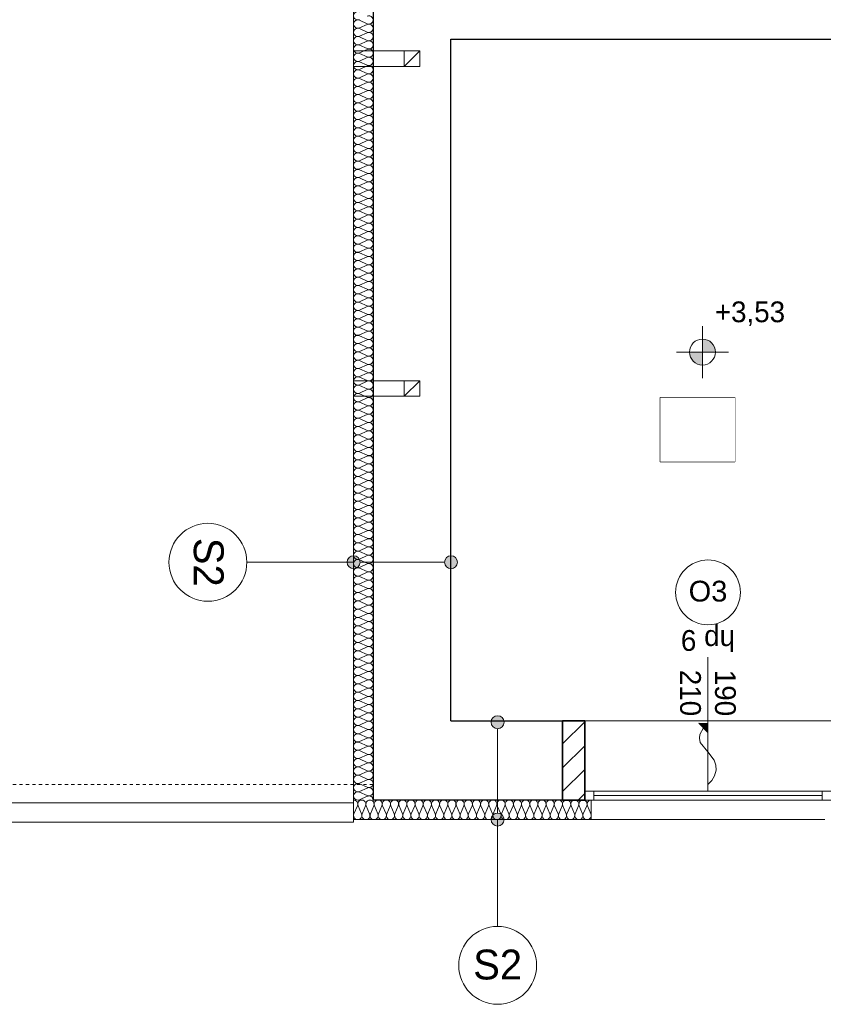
# Model space of a CAD drawing. Extents: x -515158 to -464725, y 20769 to 114053.
# Tile 49 of 69: x -491671 to -485480, y 64072 to 71654. Entities that reach past the tile are written whole.
import ezdxf

# ---------------------------------------------------------------- set-up
doc = ezdxf.new("R2010")
doc.units = 0
doc.header["$MEASUREMENT"] = 0
doc.set_wipeout_variables(frame=1)
doc.linetypes.add('Hidden Line', pattern=[50, 25, -25])
for name, color, linetype, lineweight in [('#podkład', 252, 'Continuous', 9), ('A-Okna_Nr_Pióra__9', 252, 'Continuous', 9), ('Arch ocieplenie_Nr_Pióra__44', 252, 'Continuous', 9), ('Arch opisy okien_Nr_Pióra__9', 252, 'Continuous', 9), ('Arch opisy_Nr_Pióra__1', 252, 'Continuous', 25), ('Arch opisy_Nr_Pióra__21', 252, 'Continuous', 9), ('Arch opisy_Nr_Pióra__9', 252, 'Continuous', 9), ('Arch wykończenie_Nr_Pióra__3', 252, 'Continuous', 18), ('Arch zmurowania_Nr_Pióra__21', 252, 'Continuous', 9), ('Arch zmurowania_Nr_Pióra__27', 252, 'Continuous', 35), ('INWENT OPISY_Nr_Pióra__21', 252, 'Continuous', 9), ('INWENT RURY SPUSTOWE_Nr_Pióra__21', 252, 'Continuous', 9), ('INWENT RZĘDNE_Nr_Pióra__21', 252, 'Continuous', 9), ('INWENT. OKNA_Nr_Pióra__21', 252, 'Continuous', 9), ('INWENT. OKNA_Nr_Pióra__5', 252, 'Continuous', 13), ('INWENT.ŚCIANY_Nr_Pióra__1', 252, 'Continuous', 25), ('INWENT.ŚCIANY_Nr_Pióra__21', 252, 'Continuous', 9), ('Istniejące kominy_Nr_Pióra__21', 252, 'Continuous', 9)]:
    doc.layers.add(name, color=color, linetype=linetype, lineweight=lineweight)
for name, color, linetype in [('A-Okna', 252, 'Continuous'), ('Arch ocieplenie', 252, 'Continuous'), ('Arch opisy', 252, 'Continuous'), ('Arch zmurowania', 252, 'Continuous'), ('INWENT RZĘDNE', 252, 'Continuous')]:
    doc.layers.add(name, color=color, linetype=linetype)
doc.styles.add('GENERATED_STYLE_10', font='arial.ttf')
doc.styles.add('GENERATED_STYLE_3', font='txt')
doc.styles.add('GENERATED_STYLE_4', font='txt')
doc.styles.add('GENERATED_STYLE_7', font='txt')

# ---------------------------------------------------------------- blocks, each defined once
blk = doc.blocks.new('Linia_154', base_point=(-488348.3, 69689.3))
at = {"layer": 'Arch opisy_Nr_Pióra__21', "linetype": 'Continuous'}
for points in [[(-489048.3, 69689.3), (-489052.1, 69708.5), (-489063, 69724.7), (-489079.2, 69735.5), (-489098.3, 69739.3), (-489117.5, 69735.5), (-489133.7, 69724.7), (-489144.5, 69708.5), (-489148.3, 69689.3), (-489144.5, 69670.2), (-489133.7, 69654), (-489117.5, 69643.2), (-489098.3, 69639.3), (-489079.2, 69643.2), (-489063, 69654), (-489052.1, 69670.2)], [(-488298.3, 69689.3), (-488302.1, 69708.5), (-488313, 69724.7), (-488329.2, 69735.5), (-488348.3, 69739.3), (-488367.5, 69735.5), (-488383.7, 69724.7), (-488394.5, 69708.5), (-488398.3, 69689.3), (-488394.5, 69670.2), (-488383.7, 69654), (-488367.5, 69643.2), (-488348.3, 69639.3), (-488329.2, 69643.2), (-488313, 69654), (-488302.1, 69670.2)]]:
    blk.add_hatch(color=256, dxfattribs=at).paths.add_polyline_path(points, flags=0)
blk.add_line((-488398.3, 69689.3), (-489048.3, 69689.3), dxfattribs=at)
for centre in [(-489098.3, 69689.3), (-488348.3, 69689.3)]:
    blk.add_circle(centre, 50, dxfattribs=at)
blk = doc.blocks.new('Linia_153', base_point=(-489098.3, 69689.3))
at = {"layer": 'Arch opisy_Nr_Pióra__21', "linetype": 'Continuous'}
blk.add_line((-489098.3, 69689.3), (-489920.9, 69689.3), dxfattribs=at)
blk.add_circle((-490220.9, 69689.3), 300, dxfattribs=at)
blk = doc.blocks.new('Linia_142', base_point=(-487988.9, 67707.6))
at = {"layer": 'Arch opisy_Nr_Pióra__21', "linetype": 'Continuous'}
blk.add_line((-487988.9, 67707.6), (-487988.9, 66885), dxfattribs=at)
blk.add_circle((-487988.9, 66585), 300, dxfattribs=at)
blk = doc.blocks.new('Linia_141', base_point=(-487988.9, 68457.6))
at = {"layer": 'Arch opisy_Nr_Pióra__21', "linetype": 'Continuous'}
for points in [[(-487938.9, 68457.6), (-487942.7, 68476.8), (-487953.5, 68493), (-487969.7, 68503.8), (-487988.9, 68507.6), (-488008, 68503.8), (-488024.2, 68493), (-488035.1, 68476.8), (-488038.9, 68457.6), (-488035.1, 68438.5), (-488024.2, 68422.3), (-488008, 68411.4), (-487988.9, 68407.6), (-487969.7, 68411.4), (-487953.5, 68422.3), (-487942.7, 68438.5)], [(-487938.9, 67707.6), (-487942.7, 67726.8), (-487953.5, 67743), (-487969.7, 67753.8), (-487988.9, 67757.6), (-488008, 67753.8), (-488024.2, 67743), (-488035.1, 67726.8), (-488038.9, 67707.6), (-488035.1, 67688.5), (-488024.2, 67672.3), (-488008, 67661.4), (-487988.9, 67657.6), (-487969.7, 67661.4), (-487953.5, 67672.3), (-487942.7, 67688.5)]]:
    blk.add_hatch(color=256, dxfattribs=at).paths.add_polyline_path(points, flags=0)
blk.add_line((-487988.9, 68407.6), (-487988.9, 67757.6), dxfattribs=at)
for centre in [(-487988.9, 68457.6), (-487988.9, 67707.6)]:
    blk.add_circle(centre, 50, dxfattribs=at)
blk = doc.blocks.new('Koty wysokościowe_47', base_point=(-486411, 71308))
at = {"layer": 'INWENT RZĘDNE_Nr_Pióra__21', "linetype": 'Continuous'}
for points in [[(-486411, 71308), (-486311, 71308), (-486318.6, 71346.3), (-486340.3, 71378.7), (-486372.8, 71400.4), (-486411, 71408)], [(-486411, 71308), (-486511, 71308), (-486503.4, 71269.7), (-486481.7, 71237.3), (-486449.3, 71215.6), (-486411, 71208)]]:
    blk.add_hatch(color=256, dxfattribs=at).paths.add_polyline_path(points, flags=0)
for p, q in [((-486411, 71108), (-486411, 71508)), ((-486611, 71308), (-486211, 71308))]:
    blk.add_line(p, q, dxfattribs=at)
blk.add_circle((-486411, 71308), 100, dxfattribs=at)
at = {"layer": 'INWENT RZĘDNE_Nr_Pióra__21', "insert": (-486315.7, 71508), "char_height": 160, "attachment_point": 7, "style": 'GENERATED_STYLE_3'}
blk.add_mtext('{+3,53}', dxfattribs=at)
blk = doc.blocks.new('Krzywa_12', base_point=(-486368.3, 67977.9))
at = {"layer": 'A-Okna_Nr_Pióra__9', "linetype": 'Continuous'}
blk.add_hatch(color=256, dxfattribs=at).paths.add_polyline_path([(-486368.3, 68448.5), (-486368.7, 68377.8), (-486439, 68448.9)], flags=0)
for p, q in [((-486368.3, 68448.5), (-486439, 68448.9)), ((-486368.7, 68377.8), (-486439, 68448.9)), ((-486368.3, 68448.5), (-486368.7, 68377.8))]:
    blk.add_line(p, q, dxfattribs=at)
at = {"layer": 'A-Okna_Nr_Pióra__9', "linetype": 'Continuous', "flags": 128}
blk.add_lwpolyline([(-486368.3, 67977.9), (-486339.2, 68009.1), (-486317.9, 68044.1), (-486305.7, 68088.8), (-486308.2, 68127.5), (-486321.2, 68164), (-486368.3, 68228.5), (-486427.9, 68301.8), (-486435, 68333.8), (-486431, 68363.7), (-486403.9, 68413.3)], dxfattribs=at)
blk = doc.blocks.new('Ściana_28', base_point=(-487318.3, 67857.6))
at = {"layer": 'Arch zmurowania_Nr_Pióra__21', "linetype": 'Continuous'}
h = blk.add_hatch(dxfattribs=at)
h.set_pattern_fill('Common_Brick', color=256, style=0, pattern_type=2)
h.set_pattern_definition([(45, (0, 0), (-91.923878, 91.923878), [])])
h.paths.add_polyline_path([(-487318.3, 68467.6), (-487488.3, 68467.6), (-487488.3, 67857.6), (-487318.3, 67857.6)], flags=0)
at = {"layer": 'Arch zmurowania_Nr_Pióra__27', "linetype": 'Continuous'}
for p, q in [((-487318.3, 68467.6), (-487488.3, 68467.6)), ((-487488.3, 68467.6), (-487488.3, 67857.6)), ((-487318.3, 67857.6), (-487318.3, 68467.6)), ((-487488.3, 67857.6), (-487318.3, 67857.6))]:
    blk.add_line(p, q, dxfattribs=at)
blk = doc.blocks.new('Izolacja cieplna 14_211', base_point=(-488948.3, 67857.6))
at = {"layer": 'Arch ocieplenie_Nr_Pióra__44', "linetype": 'Continuous'}
for p, q in [((-488993, 73836.4), (-489053.6, 73863)), ((-489053.6, 73804.4), (-488993, 73831)), ((-488993, 73772.5), (-489053.6, 73799.1)), ((-489053.6, 73740.5), (-488993, 73767.1)), ((-488993, 73708.6), (-489053.6, 73735.2)), ((-489053.6, 73676.6), (-488993, 73703.2)), ((-488993, 73644.7), (-489053.6, 73671.2)), ((-489053.6, 73612.7), (-488993, 73639.3)), ((-488993, 73580.7), (-489053.6, 73607.3)), ((-489053.6, 73548.8), (-488993, 73575.4)), ((-488993, 73516.8), (-489053.6, 73543.4)), ((-489053.6, 73484.9), (-488993, 73511.5)), ((-488993, 73452.9), (-489053.6, 73479.5)), ((-489053.6, 73421), (-488993, 73447.5)), ((-488993, 73389), (-489053.6, 73415.6)), ((-489053.6, 73357), (-488993, 73383.6)), ((-488993, 73325.1), (-489053.6, 73351.7)), ((-489053.6, 73293.1), (-488993, 73319.7)), ((-488993, 73261.2), (-489053.6, 73287.7)), ((-489053.6, 73229.2), (-488993, 73255.8)), ((-488993, 73197.2), (-489053.6, 73223.8)), ((-489053.6, 73165.3), (-488993, 73191.9)), ((-488993, 73133.3), (-489053.6, 73159.9)), ((-489053.6, 73101.4), (-488993, 73128)), ((-488993, 73069.4), (-489053.6, 73096)), ((-489053.6, 73037.5), (-488993, 73064)), ((-488993, 73005.5), (-489053.6, 73032.1)), ((-489053.6, 72973.5), (-488993, 73000.1)), ((-488993, 72941.6), (-489053.6, 72968.2)), ((-489053.6, 72909.6), (-488993, 72936.2)), ((-488993, 72877.7), (-489053.6, 72904.3)), ((-489053.6, 72845.7), (-488993, 72872.3)), ((-488993, 72813.8), (-489053.6, 72840.3)), ((-489053.6, 72781.8), (-488993, 72808.4)), ((-488993, 72749.8), (-489053.6, 72776.4)), ((-489053.6, 72717.9), (-488993, 72744.5)), ((-488993, 72685.9), (-489053.6, 72712.5)), ((-489053.6, 72654), (-488993, 72680.6)), ((-488993, 72622), (-489053.6, 72648.6)), ((-489053.6, 72590.1), (-488993, 72616.6)), ((-488993, 72558.1), (-489053.6, 72584.7)), ((-489053.6, 72526.1), (-488993, 72552.7)), ((-488993, 72494.2), (-489053.6, 72520.8)), ((-489053.6, 72462.2), (-488993, 72488.8)), ((-488993, 72430.3), (-489053.6, 72456.8)), ((-489053.6, 72398.3), (-488993, 72424.9)), ((-488993, 72366.3), (-489053.6, 72392.9)), ((-489053.6, 72334.4), (-488993, 72361)), ((-488993, 72302.4), (-489053.6, 72329)), ((-489053.6, 72270.5), (-488993, 72297.1)), ((-488993, 72238.5), (-489053.6, 72265.1)), ((-489053.6, 72206.6), (-488993, 72233.1)), ((-488993, 72174.6), (-489053.6, 72201.2)), ((-489053.6, 72142.6), (-488993, 72169.2)), ((-488993, 72110.7), (-489053.6, 72137.3)), ((-489053.6, 72078.7), (-488993, 72105.3)), ((-488993, 72046.8), (-489053.6, 72073.4)), ((-489053.6, 72014.8), (-488993, 72041.4)), ((-488993, 71982.9), (-489053.6, 72009.4)), ((-489053.6, 71950.9), (-488993, 71977.5)), ((-488993, 71918.9), (-489053.6, 71945.5)), ((-489053.6, 71887), (-488993, 71913.6)), ((-488993, 71855), (-489053.6, 71881.6)), ((-489053.6, 71823.1), (-488993, 71849.7)), ((-488993, 71791.1), (-489053.6, 71817.7)), ((-489053.6, 71759.2), (-488993, 71785.7)), ((-488993, 71727.2), (-489053.6, 71753.8)), ((-489053.6, 71695.2), (-488993, 71721.8)), ((-488993, 71663.3), (-489053.6, 71689.9)), ((-489053.6, 71631.3), (-488993, 71657.9)), ((-488993, 71599.4), (-489053.6, 71626)), ((-489053.6, 71567.4), (-488993, 71594)), ((-488993, 71535.4), (-489053.6, 71562)), ((-489053.6, 71503.5), (-488993, 71530.1)), ((-488993, 71471.5), (-489053.6, 71498.1)), ((-489053.6, 71439.6), (-488993, 71466.2)), ((-488993, 71407.6), (-489053.6, 71434.2)), ((-489053.6, 71375.7), (-488993, 71402.2)), ((-488993, 71343.7), (-489053.6, 71370.3)), ((-489053.6, 71311.7), (-488993, 71338.3)), ((-488993, 71279.8), (-489053.6, 71306.4)), ((-489053.6, 71247.8), (-488993, 71274.4)), ((-488993, 71215.9), (-489053.6, 71242.5)), ((-489053.6, 71183.9), (-488993, 71210.5)), ((-488993, 71152), (-489053.6, 71178.5)), ((-489053.6, 71120), (-488993, 71146.6)), ((-488993, 71088), (-489053.6, 71114.6)), ((-489053.6, 71056.1), (-488993, 71082.7)), ((-488993, 71024.1), (-489053.6, 71050.7)), ((-489053.6, 70992.2), (-488993, 71018.8)), ((-488993, 70960.2), (-489053.6, 70986.8)), ((-489053.6, 70928.3), (-488993, 70954.8)), ((-488993, 70896.3), (-489053.6, 70922.9)), ((-489053.6, 70864.3), (-488993, 70890.9)), ((-488993, 70832.4), (-489053.6, 70859)), ((-489053.6, 70800.4), (-488993, 70827)), ((-488993, 70768.5), (-489053.6, 70795.1)), ((-489053.6, 70736.5), (-488993, 70763.1)), ((-488993, 70704.5), (-489053.6, 70731.1)), ((-489053.6, 70672.6), (-488993, 70699.2)), ((-488993, 70640.6), (-489053.6, 70667.2)), ((-489053.6, 70608.7), (-488993, 70635.3)), ((-488993, 70576.7), (-489053.6, 70603.3)), ((-489053.6, 70544.8), (-488993, 70571.3)), ((-488993, 70512.8), (-489053.6, 70539.4)), ((-489053.6, 70480.8), (-488993, 70507.4)), ((-488993, 70448.9), (-489053.6, 70475.5)), ((-489053.6, 70416.9), (-488993, 70443.5)), ((-488993, 70385), (-489053.6, 70411.6)), ((-489053.6, 70353), (-488993, 70379.6)), ((-488993, 70321.1), (-489053.6, 70347.6)), ((-489053.6, 70289.1), (-488993, 70315.7)), ((-488993, 70257.1), (-489053.6, 70283.7)), ((-489053.6, 70225.2), (-488993, 70251.8)), ((-488993, 70193.2), (-489053.6, 70219.8)), ((-489053.6, 70161.3), (-488993, 70187.9)), ((-488993, 70129.3), (-489053.6, 70155.9)), ((-489053.6, 70097.4), (-488993, 70123.9)), ((-488993, 70065.4), (-489053.6, 70092)), ((-489053.6, 70033.4), (-488993, 70060)), ((-488993, 70001.5), (-489053.6, 70028.1)), ((-489053.6, 69969.5), (-488993, 69996.1)), ((-488993, 69937.6), (-489053.6, 69964.2)), ((-489053.6, 69905.6), (-488993, 69932.2)), ((-488993, 69873.6), (-489053.6, 69900.2)), ((-489053.6, 69841.7), (-488993, 69868.3)), ((-488993, 69809.7), (-489053.6, 69836.3)), ((-489053.6, 69777.8), (-488993, 69804.4)), ((-488993, 69745.8), (-489053.6, 69772.4)), ((-489053.6, 69713.9), (-488993, 69740.4)), ((-488993, 69681.9), (-489053.6, 69708.5)), ((-489053.6, 69649.9), (-488993, 69676.5)), ((-488993, 69618), (-489053.6, 69644.6)), ((-489053.6, 69586), (-488993, 69612.6)), ((-488993, 69554.1), (-489053.6, 69580.7)), ((-489053.6, 69522.1), (-488993, 69548.7)), ((-488993, 69490.2), (-489053.6, 69516.7)), ((-489053.6, 69458.2), (-488993, 69484.8)), ((-488993, 69426.2), (-489053.6, 69452.8)), ((-489053.6, 69394.3), (-488993, 69420.9)), ((-488993, 69362.3), (-489053.6, 69388.9)), ((-489053.6, 69330.4), (-488993, 69357)), ((-488993, 69298.4), (-489053.6, 69325)), ((-489053.6, 69266.5), (-488993, 69293)), ((-488993, 69234.5), (-489053.6, 69261.1)), ((-489053.6, 69202.5), (-488993, 69229.1)), ((-488993, 69170.6), (-489053.6, 69197.2)), ((-489053.6, 69138.6), (-488993, 69165.2)), ((-488993, 69106.7), (-489053.6, 69133.3)), ((-489053.6, 69074.7), (-488993, 69101.3)), ((-488993, 69042.7), (-489053.6, 69069.3)), ((-489053.6, 69010.8), (-488993, 69037.4)), ((-488993, 68978.8), (-489053.6, 69005.4)), ((-489053.6, 68946.9), (-488993, 68973.5)), ((-488993, 68914.9), (-489053.6, 68941.5)), ((-489053.6, 68883), (-488993, 68909.5)), ((-488993, 68851), (-489053.6, 68877.6)), ((-489053.6, 68819), (-488993, 68845.6)), ((-488993, 68787.1), (-489053.6, 68813.7)), ((-489053.6, 68755.1), (-488993, 68781.7)), ((-488993, 68723.2), (-489053.6, 68749.8)), ((-489053.6, 68691.2), (-488993, 68717.8)), ((-488993, 68659.3), (-489053.6, 68685.8)), ((-489053.6, 68627.3), (-488993, 68653.9)), ((-488993, 68595.3), (-489053.6, 68621.9)), ((-489053.6, 68563.4), (-488993, 68590)), ((-488993, 68531.4), (-489053.6, 68558)), ((-489053.6, 68499.5), (-488993, 68526.1)), ((-488993, 68467.5), (-489053.6, 68494.1)), ((-489053.6, 68435.6), (-488993, 68462.1)), ((-488993, 68403.6), (-489053.6, 68430.2)), ((-489053.6, 68371.6), (-488993, 68398.2)), ((-488993, 68339.7), (-489053.6, 68366.3)), ((-489053.6, 68307.7), (-488993, 68334.3)), ((-488993, 68275.8), (-489053.6, 68302.4)), ((-489053.6, 68243.8), (-488993, 68270.4)), ((-488993, 68211.8), (-489053.6, 68238.4)), ((-489053.6, 68179.9), (-488993, 68206.5)), ((-488993, 68147.9), (-489053.6, 68174.5)), ((-489053.6, 68116), (-488993, 68142.6)), ((-488993, 68084), (-489053.6, 68110.6)), ((-489053.6, 68052.1), (-488993, 68078.6)), ((-488993, 68020.1), (-489053.6, 68046.7)), ((-489053.6, 67988.1), (-488993, 68014.7)), ((-488993, 67956.2), (-489053.6, 67982.8)), ((-489053.6, 67924.2), (-488993, 67950.8)), ((-488993, 67892.3), (-489053.6, 67918.9)), ((-489053.6, 67860.3), (-488993, 67886.9))]:
    blk.add_line(p, q, dxfattribs=at)
for centre, start_param, end_param in [((-489066.4, 73897.6), 5.870392, 9.837571), ((-489066.4, 73833.7), 5.870392, 9.837571), ((-488980.2, 73865.7), 2.7288, 6.695979), ((-489066.4, 73769.8), 5.870392, 9.837571), ((-488980.2, 73801.8), 2.7288, 6.695979), ((-489066.4, 73705.9), 5.870392, 9.837571), ((-488980.2, 73737.8), 2.7288, 6.695979), ((-488980.2, 73673.9), 2.7288, 6.695979), ((-489066.4, 73642), 5.870392, 9.837571), ((-488980.2, 73610), 2.7288, 6.695979), ((-489066.4, 73578.1), 5.870392, 9.837571), ((-488980.2, 73546.1), 2.7288, 6.695979), ((-489066.4, 73514.1), 5.870392, 9.837571), ((-489066.4, 73450.2), 5.870392, 9.837571), ((-488980.2, 73482.2), 2.7288, 6.695979), ((-489066.4, 73386.3), 5.870392, 9.837571), ((-488980.2, 73418.3), 2.7288, 6.695979), ((-489066.4, 73322.4), 5.870392, 9.837571), ((-488980.2, 73354.3), 2.7288, 6.695979), ((-488980.2, 73290.4), 2.7288, 6.695979), ((-489066.4, 73258.5), 5.870392, 9.837571), ((-488980.2, 73226.5), 2.7288, 6.695979), ((-489066.4, 73194.6), 5.870392, 9.837571), ((-488980.2, 73162.6), 2.7288, 6.695979), ((-489066.4, 73130.6), 5.870392, 9.837571), ((-489066.4, 73066.7), 5.870392, 9.837571), ((-488980.2, 73098.7), 2.7288, 6.695979), ((-489066.4, 73002.8), 5.870392, 9.837571), ((-488980.2, 73034.8), 2.7288, 6.695979), ((-489066.4, 72938.9), 5.870392, 9.837571), ((-488980.2, 72970.9), 2.7288, 6.695979), ((-489066.4, 72875), 5.870392, 9.837571), ((-488980.2, 72906.9), 2.7288, 6.695979), ((-488980.2, 72843), 2.7288, 6.695979), ((-489066.4, 72811.1), 5.870392, 9.837571), ((-488980.2, 72779.1), 2.7288, 6.695979), ((-489066.4, 72747.2), 5.870392, 9.837571), ((-489066.4, 72683.2), 5.870392, 9.837571), ((-488980.2, 72715.2), 2.7288, 6.695979), ((-489066.4, 72619.3), 5.870392, 9.837571), ((-488980.2, 72651.3), 2.7288, 6.695979), ((-489066.4, 72555.4), 5.870392, 9.837571), ((-488980.2, 72587.4), 2.7288, 6.695979), ((-489066.4, 72491.5), 5.870392, 9.837571), ((-488980.2, 72523.4), 2.7288, 6.695979), ((-488980.2, 72459.5), 2.7288, 6.695979), ((-489066.4, 72427.6), 5.870392, 9.837571), ((-488980.2, 72395.6), 2.7288, 6.695979), ((-489066.4, 72363.7), 5.870392, 9.837571), ((-488980.2, 72331.7), 2.7288, 6.695979), ((-489066.4, 72299.7), 5.870392, 9.837571), ((-489066.4, 72235.8), 5.870392, 9.837571), ((-488980.2, 72267.8), 2.7288, 6.695979), ((-489066.4, 72171.9), 5.870392, 9.837571), ((-488980.2, 72203.9), 2.7288, 6.695979), ((-489066.4, 72108), 5.870392, 9.837571), ((-488980.2, 72140), 2.7288, 6.695979), ((-488980.2, 72076), 2.7288, 6.695979), ((-489066.4, 72044.1), 5.870392, 9.837571), ((-488980.2, 72012.1), 2.7288, 6.695979), ((-489066.4, 71980.2), 5.870392, 9.837571), ((-488980.2, 71948.2), 2.7288, 6.695979), ((-489066.4, 71916.3), 5.870392, 9.837571), ((-489066.4, 71852.3), 5.870392, 9.837571), ((-488980.2, 71884.3), 2.7288, 6.695979), ((-489066.4, 71788.4), 5.870392, 9.837571), ((-488980.2, 71820.4), 2.7288, 6.695979), ((-489066.4, 71724.5), 5.870392, 9.837571), ((-488980.2, 71756.5), 2.7288, 6.695979), ((-489066.4, 71660.6), 5.870392, 9.837571), ((-488980.2, 71692.5), 2.7288, 6.695979), ((-488980.2, 71628.6), 2.7288, 6.695979), ((-489066.4, 71596.7), 5.870392, 9.837571), ((-488980.2, 71564.7), 2.7288, 6.695979), ((-489066.4, 71532.8), 5.870392, 9.837571), ((-489066.4, 71468.8), 5.870392, 9.837571), ((-488980.2, 71500.8), 2.7288, 6.695979), ((-489066.4, 71404.9), 5.870392, 9.837571), ((-488980.2, 71436.9), 2.7288, 6.695979), ((-489066.4, 71341), 5.870392, 9.837571), ((-488980.2, 71373), 2.7288, 6.695979), ((-489066.4, 71277.1), 5.870392, 9.837571), ((-488980.2, 71309.1), 2.7288, 6.695979), ((-488980.2, 71245.1), 2.7288, 6.695979), ((-489066.4, 71213.2), 5.870392, 9.837571), ((-488980.2, 71181.2), 2.7288, 6.695979), ((-489066.4, 71149.3), 5.870392, 9.837571), ((-488980.2, 71117.3), 2.7288, 6.695979), ((-489066.4, 71085.4), 5.870392, 9.837571), ((-489066.4, 71021.4), 5.870392, 9.837571), ((-488980.2, 71053.4), 2.7288, 6.695979), ((-489066.4, 70957.5), 5.870392, 9.837571), ((-488980.2, 70989.5), 2.7288, 6.695979), ((-489066.4, 70893.6), 5.870392, 9.837571), ((-488980.2, 70925.6), 2.7288, 6.695979), ((-489066.4, 70829.7), 5.870392, 9.837571), ((-488980.2, 70861.7), 2.7288, 6.695979), ((-488980.2, 70797.7), 2.7288, 6.695979), ((-489066.4, 70765.8), 5.870392, 9.837571), ((-488980.2, 70733.8), 2.7288, 6.695979), ((-489066.4, 70701.9), 5.870392, 9.837571), ((-489066.4, 70637.9), 5.870392, 9.837571), ((-488980.2, 70669.9), 2.7288, 6.695979), ((-489066.4, 70574), 5.870392, 9.837571), ((-488980.2, 70606), 2.7288, 6.695979), ((-489066.4, 70510.1), 5.870392, 9.837571), ((-488980.2, 70542.1), 2.7288, 6.695979), ((-489066.4, 70446.2), 5.870392, 9.837571), ((-488980.2, 70478.2), 2.7288, 6.695979), ((-488980.2, 70414.2), 2.7288, 6.695979), ((-489066.4, 70382.3), 5.870392, 9.837571), ((-488980.2, 70350.3), 2.7288, 6.695979), ((-489066.4, 70318.4), 5.870392, 9.837571), ((-488980.2, 70286.4), 2.7288, 6.695979), ((-489066.4, 70254.5), 5.870392, 9.837571), ((-489066.4, 70190.5), 5.870392, 9.837571), ((-488980.2, 70222.5), 2.7288, 6.695979), ((-489066.4, 70126.6), 5.870392, 9.837571), ((-488980.2, 70158.6), 2.7288, 6.695979), ((-489066.4, 70062.7), 5.870392, 9.837571), ((-488980.2, 70094.7), 2.7288, 6.695979), ((-488980.2, 70030.8), 2.7288, 6.695979), ((-489066.4, 69998.8), 5.870392, 9.837571), ((-488980.2, 69966.8), 2.7288, 6.695979), ((-489066.4, 69934.9), 5.870392, 9.837571), ((-488980.2, 69902.9), 2.7288, 6.695979), ((-489066.4, 69871), 5.870392, 9.837571), ((-489066.4, 69807), 5.870392, 9.837571), ((-488980.2, 69839), 2.7288, 6.695979), ((-489066.4, 69743.1), 5.870392, 9.837571), ((-488980.2, 69775.1), 2.7288, 6.695979), ((-489066.4, 69679.2), 5.870392, 9.837571), ((-488980.2, 69711.2), 2.7288, 6.695979), ((-489066.4, 69615.3), 5.870392, 9.837571), ((-488980.2, 69647.3), 2.7288, 6.695979), ((-488980.2, 69583.3), 2.7288, 6.695979), ((-489066.4, 69551.4), 5.870392, 9.837571), ((-488980.2, 69519.4), 2.7288, 6.695979), ((-489066.4, 69487.5), 5.870392, 9.837571), ((-489066.4, 69423.6), 5.870392, 9.837571), ((-488980.2, 69455.5), 2.7288, 6.695979), ((-489066.4, 69359.6), 5.870392, 9.837571), ((-488980.2, 69391.6), 2.7288, 6.695979), ((-489066.4, 69295.7), 5.870392, 9.837571), ((-488980.2, 69327.7), 2.7288, 6.695979), ((-489066.4, 69231.8), 5.870392, 9.837571), ((-488980.2, 69263.8), 2.7288, 6.695979), ((-488980.2, 69199.9), 2.7288, 6.695979), ((-489066.4, 69167.9), 5.870392, 9.837571), ((-488980.2, 69135.9), 2.7288, 6.695979), ((-489066.4, 69104), 5.870392, 9.837571), ((-488980.2, 69072), 2.7288, 6.695979), ((-489066.4, 69040.1), 5.870392, 9.837571), ((-489066.4, 68976.1), 5.870392, 9.837571), ((-488980.2, 69008.1), 2.7288, 6.695979), ((-489066.4, 68912.2), 5.870392, 9.837571), ((-488980.2, 68944.2), 2.7288, 6.695979), ((-489066.4, 68848.3), 5.870392, 9.837571), ((-488980.2, 68880.3), 2.7288, 6.695979), ((-488980.2, 68816.4), 2.7288, 6.695979), ((-489066.4, 68784.4), 5.870392, 9.837571), ((-488980.2, 68752.4), 2.7288, 6.695979), ((-489066.4, 68720.5), 5.870392, 9.837571), ((-488980.2, 68688.5), 2.7288, 6.695979), ((-489066.4, 68656.6), 5.870392, 9.837571), ((-489066.4, 68592.7), 5.870392, 9.837571), ((-488980.2, 68624.6), 2.7288, 6.695979), ((-489066.4, 68528.7), 5.870392, 9.837571), ((-488980.2, 68560.7), 2.7288, 6.695979), ((-489066.4, 68464.8), 5.870392, 9.837571), ((-488980.2, 68496.8), 2.7288, 6.695979), ((-489066.4, 68400.9), 5.870392, 9.837571), ((-488980.2, 68432.9), 2.7288, 6.695979), ((-488980.2, 68369), 2.7288, 6.695979), ((-489066.4, 68337), 5.870392, 9.837571), ((-488980.2, 68305), 2.7288, 6.695979), ((-489066.4, 68273.1), 5.870392, 9.837571), ((-489066.4, 68209.2), 5.870392, 9.837571), ((-488980.2, 68241.1), 2.7288, 6.695979), ((-489066.4, 68145.2), 5.870392, 9.837571), ((-488980.2, 68177.2), 2.7288, 6.695979), ((-489066.4, 68081.3), 5.870392, 9.837571), ((-488980.2, 68113.3), 2.7288, 6.695979), ((-489066.4, 68017.4), 5.870392, 9.837571), ((-488980.2, 68049.4), 2.7288, 6.695979), ((-488980.2, 67985.5), 2.7288, 6.695979), ((-489066.4, 67953.5), 5.870392, 9.837571), ((-488980.2, 67921.5), 2.7288, 6.695979), ((-489066.4, 67889.6), 5.870392, 9.837571), ((-488980.2, 67857.6), 4.712389, 6.695979)]:
    blk.add_ellipse(centre, major_axis=(0, 32), ratio=0.998249, start_param=start_param, end_param=end_param, dxfattribs=at)
blk = doc.blocks.new('Izolacja cieplna 14_206', base_point=(-489098.3, 67857.6))
at = {"layer": 'Arch ocieplenie_Nr_Pióra__44', "linetype": 'Continuous'}
for p, q in [((-489095.7, 67752.3), (-489069.4, 67812.9)), ((-489064.1, 67812.9), (-489037.9, 67752.3)), ((-489032.6, 67752.3), (-489006.3, 67812.9)), ((-489001, 67812.9), (-488974.8, 67752.3)), ((-488969.5, 67752.3), (-488943.2, 67812.9)), ((-488937.9, 67812.9), (-488911.7, 67752.3)), ((-488906.4, 67752.3), (-488880.1, 67812.9)), ((-488874.8, 67812.9), (-488848.6, 67752.3)), ((-488843.3, 67752.3), (-488817, 67812.9)), ((-488811.7, 67812.9), (-488785.5, 67752.3)), ((-488780.2, 67752.3), (-488753.9, 67812.9)), ((-488748.6, 67812.9), (-488722.4, 67752.3)), ((-488717.1, 67752.3), (-488690.8, 67812.9)), ((-488685.5, 67812.9), (-488659.3, 67752.3)), ((-488654, 67752.3), (-488627.7, 67812.9)), ((-488622.4, 67812.9), (-488596.1, 67752.3)), ((-488590.8, 67752.3), (-488564.6, 67812.9)), ((-488559.3, 67812.9), (-488533, 67752.3)), ((-488527.7, 67752.3), (-488501.5, 67812.9)), ((-488496.2, 67812.9), (-488469.9, 67752.3)), ((-488464.6, 67752.3), (-488438.4, 67812.9)), ((-488433.1, 67812.9), (-488406.8, 67752.3)), ((-488401.5, 67752.3), (-488375.3, 67812.9)), ((-488370, 67812.9), (-488343.7, 67752.3)), ((-488338.4, 67752.3), (-488312.2, 67812.9)), ((-488306.9, 67812.9), (-488280.6, 67752.3)), ((-488275.3, 67752.3), (-488249.1, 67812.9)), ((-488243.8, 67812.9), (-488217.5, 67752.3)), ((-488212.2, 67752.3), (-488186, 67812.9)), ((-488180.7, 67812.9), (-488154.4, 67752.3)), ((-488149.1, 67752.3), (-488122.9, 67812.9)), ((-488117.6, 67812.9), (-488091.3, 67752.3)), ((-488086, 67752.3), (-488059.8, 67812.9)), ((-488054.5, 67812.9), (-488028.2, 67752.3)), ((-488022.9, 67752.3), (-487996.7, 67812.9)), ((-487991.4, 67812.9), (-487965.1, 67752.3)), ((-487959.8, 67752.3), (-487933.6, 67812.9)), ((-487928.3, 67812.9), (-487902, 67752.3)), ((-487896.7, 67752.3), (-487870.5, 67812.9)), ((-487865.2, 67812.9), (-487838.9, 67752.3)), ((-487833.6, 67752.3), (-487807.4, 67812.9)), ((-487802.1, 67812.9), (-487775.8, 67752.3)), ((-487770.5, 67752.3), (-487744.3, 67812.9)), ((-487739, 67812.9), (-487712.7, 67752.3)), ((-487707.4, 67752.3), (-487681.1, 67812.9)), ((-487675.8, 67812.9), (-487649.6, 67752.3)), ((-487644.3, 67752.3), (-487618, 67812.9)), ((-487612.7, 67812.9), (-487586.5, 67752.3)), ((-487581.2, 67752.3), (-487554.9, 67812.9)), ((-487549.6, 67812.9), (-487523.4, 67752.3)), ((-487518.1, 67752.3), (-487491.8, 67812.9)), ((-487486.5, 67812.9), (-487460.3, 67752.3)), ((-487455, 67752.3), (-487428.7, 67812.9)), ((-487423.4, 67812.9), (-487397.2, 67752.3)), ((-487391.9, 67752.3), (-487365.6, 67812.9)), ((-487360.3, 67812.9), (-487334.1, 67752.3)), ((-487328.8, 67752.3), (-487302.5, 67812.9)), ((-487297.2, 67812.9), (-487271, 67752.3))]:
    blk.add_line(p, q, dxfattribs=at)
for centre, start_param, end_param in [((-489098.3, 67825.7), 4.299596, 6.283185), ((-489035.2, 67825.7), 4.299595, 8.266774), ((-488972.1, 67825.7), 4.299595, 8.266774), ((-488909, 67825.7), 4.299595, 8.266774), ((-488845.9, 67825.7), 4.299595, 8.266774), ((-488782.8, 67825.7), 4.299595, 8.266774), ((-488719.7, 67825.7), 4.299595, 8.266774), ((-488656.6, 67825.7), 4.299595, 8.266774), ((-488593.5, 67825.7), 4.299595, 8.266774), ((-488530.4, 67825.7), 4.299595, 8.266774), ((-488467.3, 67825.7), 4.299595, 8.266774), ((-488404.2, 67825.7), 4.299595, 8.266774), ((-488341.1, 67825.7), 4.299595, 8.266774), ((-488278, 67825.7), 4.299595, 8.266774), ((-488214.9, 67825.7), 4.299595, 8.266774), ((-488151.8, 67825.7), 4.299595, 8.266774), ((-488088.7, 67825.7), 4.299595, 8.266774), ((-488025.6, 67825.7), 4.299595, 8.266774), ((-487962.5, 67825.7), 4.299595, 8.266774), ((-487899.4, 67825.7), 4.299595, 8.266774), ((-487836.3, 67825.7), 4.299595, 8.266774), ((-487773.2, 67825.7), 4.299595, 8.266774), ((-487710.1, 67825.7), 4.299595, 8.266774), ((-487646.9, 67825.7), 4.299595, 8.266774), ((-487583.8, 67825.7), 4.299595, 8.266774), ((-487520.7, 67825.7), 4.299595, 8.266774), ((-487457.6, 67825.7), 4.299595, 8.266774), ((-487394.5, 67825.7), 4.299595, 8.266774), ((-487331.4, 67825.7), 4.299595, 8.266774), ((-487268.3, 67825.7), 0, 1.983589), ((-489066.8, 67739.5), 1.158003, 5.125183), ((-489003.7, 67739.5), 1.158003, 5.125183), ((-488940.6, 67739.5), 1.158003, 5.125183), ((-488877.5, 67739.5), 1.158003, 5.125183), ((-488814.4, 67739.5), 1.158003, 5.125183), ((-488751.3, 67739.5), 1.158003, 5.125183), ((-488688.2, 67739.5), 1.158003, 5.125183), ((-488625, 67739.5), 1.158003, 5.125183), ((-488561.9, 67739.5), 1.158003, 5.125183), ((-488498.8, 67739.5), 1.158003, 5.125183), ((-488435.7, 67739.5), 1.158003, 5.125183), ((-488372.6, 67739.5), 1.158003, 5.125183), ((-488309.5, 67739.5), 1.158003, 5.125183), ((-488246.4, 67739.5), 1.158003, 5.125183), ((-488183.3, 67739.5), 1.158003, 5.125183), ((-488120.2, 67739.5), 1.158003, 5.125183), ((-488057.1, 67739.5), 1.158003, 5.125183), ((-487994, 67739.5), 1.158003, 5.125183), ((-487930.9, 67739.5), 1.158003, 5.125183), ((-487867.8, 67739.5), 1.158003, 5.125183), ((-487804.7, 67739.5), 1.158003, 5.125183), ((-487741.6, 67739.5), 1.158003, 5.125183), ((-487678.5, 67739.5), 1.158003, 5.125183), ((-487615.4, 67739.5), 1.158003, 5.125183), ((-487552.3, 67739.5), 1.158003, 5.125183), ((-487489.2, 67739.5), 1.158003, 5.125183), ((-487426.1, 67739.5), 1.158003, 5.125183), ((-487363, 67739.5), 1.158003, 5.125183), ((-487299.9, 67739.5), 1.158003, 5.125183)]:
    blk.add_ellipse(centre, major_axis=(0, 31.9), ratio=0.989029, start_param=start_param, end_param=end_param, dxfattribs=at)
blk = doc.blocks.new('p1')
at = {"layer": 'Arch opisy_Nr_Pióra__9', "color": 252, "linetype": 'Continuous'}
blk.add_circle((-486368.3, 67244.3), 250, dxfattribs=at)
at = {"layer": 'Arch wykończenie_Nr_Pióra__3', "color": 252, "linetype": 'Continuous'}
for p, q in [((-489098.3, 77874.3), (-489098.3, 65494.3)), ((-498138.3, 65624.3), (-489098.3, 65624.3)), ((-487268.3, 65494.3), (-487268.3, 65644.3)), ((-487268.3, 65494.3), (-489098.3, 65494.3))]:
    blk.add_line(p, q, dxfattribs=at)
at = {"layer": 'INWENT OPISY_Nr_Pióra__21', "color": 252, "linetype": 'Continuous', "flags": 128}
blk.add_lwpolyline([(-486736.3, 68744.5), (-486160.3, 68744.5), (-486160.3, 68250.4), (-486736.3, 68250.4)], close=True, dxfattribs=at)
at = {"layer": 'INWENT RURY SPUSTOWE_Nr_Pióra__21', "color": 252, "linetype": 'Continuous'}
for p, q in [((-489098.3, 65474.3), (-497758.3, 65474.3)), ((-489098.3, 65494.3), (-489098.3, 65474.3))]:
    blk.add_line(p, q, dxfattribs=at)
at = {"layer": 'INWENT. OKNA_Nr_Pióra__5', "color": 252, "linetype": 'Continuous'}
for p, q in [((-486368.3, 65714.3), (-486368.3, 66744.3)), ((-487318.3, 65714.3), (-485418.3, 65714.3)), ((-487248.3, 65644.3), (-487248.3, 65714.3)), ((-485488.3, 65679.3), (-487248.3, 65679.3)), ((-485488.3, 65644.3), (-485488.3, 65714.3)), ((-487318.3, 65644.3), (-485418.3, 65644.3))]:
    blk.add_line(p, q, dxfattribs=at)
at = {"layer": 'INWENT.ŚCIANY_Nr_Pióra__1', "color": 252, "linetype": 'Continuous'}
for p, q in [((-488948.3, 77724.3), (-488948.3, 65644.3)), ((-488348.3, 71504.3), (-484358.3, 71504.3)), ((-488348.3, 66254.3), (-488348.3, 71504.3)), ((-488348.3, 66254.3), (-487488.3, 66254.3)), ((-487488.3, 66254.3), (-487488.3, 65994.3)), ((-487488.3, 65994.3), (-487488.3, 65644.3)), ((-487488.3, 65644.3), (-488948.3, 65644.3))]:
    blk.add_line(p, q, dxfattribs=at)
at = {"layer": 'INWENT.ŚCIANY_Nr_Pióra__21', "color": 252, "linetype": 'Continuous'}
for p, q in [((-487488.3, 66254.3), (-485408.3, 66254.3)), ((-487268.3, 65494.3), (-485468.3, 65494.3))]:
    blk.add_line(p, q, dxfattribs=at)
at = {"layer": 'INWENT.ŚCIANY_Nr_Pióra__21', "color": 252, "linetype": 'Hidden Line'}
blk.add_line((-488948.3, 65764.3), (-497408.3, 65764.3), dxfattribs=at)
at = {"layer": 'Istniejące kominy_Nr_Pióra__21', "color": 252, "linetype": 'Continuous'}
for p, q in [((-489098.3, 71414.2), (-488708.3, 71414.2)), ((-488708.3, 71294.2), (-488588.3, 71414.2)), ((-488708.3, 71294.2), (-488708.3, 71414.2)), ((-488708.3, 71414.2), (-488588.3, 71414.2)), ((-488588.3, 71414.2), (-488588.3, 71294.2)), ((-488708.3, 71294.2), (-489098.3, 71294.2)), ((-488588.3, 71294.2), (-488708.3, 71294.2)), ((-489098.3, 68874.3), (-488708.3, 68874.3)), ((-488708.3, 68754.3), (-488588.3, 68874.3)), ((-488708.3, 68754.3), (-488708.3, 68874.3)), ((-488708.3, 68874.3), (-488588.3, 68874.3)), ((-488588.3, 68874.3), (-488588.3, 68754.3)), ((-488708.3, 68754.3), (-489098.3, 68754.3)), ((-488588.3, 68754.3), (-488708.3, 68754.3))]:
    blk.add_line(p, q, dxfattribs=at)
at = {"layer": 'A-Okna', "color": 252, "linetype": 'Continuous', "lineweight": 9}
blk.add_blockref('Krzywa_12', (-486368.3, 65764.6), dxfattribs=at)
at = {"layer": 'Arch ocieplenie', "color": 252, "linetype": 'Continuous', "lineweight": 13}
for name, p in [('Izolacja cieplna 14_211', (-488948.3, 65644.3)), ('Izolacja cieplna 14_206', (-489098.3, 65644.3))]:
    blk.add_blockref(name, p, dxfattribs=at)
at = {"layer": 'Arch opisy', "color": 252, "linetype": 'Continuous'}
for name, p in [('Linia_153', (-489098.3, 67476)), ('Linia_154', (-488348.3, 67476)), ('Linia_141', (-487988.9, 66244.3)), ('Linia_142', (-487988.9, 65494.3))]:
    blk.add_blockref(name, p, dxfattribs=at)
at = {"layer": 'Arch zmurowania', "color": 252}
blk.add_blockref('Ściana_28', (-487318.3, 65644.3), dxfattribs=at)
at = {"layer": 'INWENT RZĘDNE', "color": 252}
blk.add_blockref('Koty wysokościowe_47', (-486411, 69094.7), dxfattribs=at)
at = {"layer": 'Arch opisy okien_Nr_Pióra__9', "color": 252, "linetype": 'Continuous', "insert": (-486368.3, 67333.5), "char_height": 160, "attachment_point": 2, "style": 'GENERATED_STYLE_10'}
blk.add_mtext('{O3}', dxfattribs=at)
at = {"layer": 'Arch opisy_Nr_Pióra__1', "color": 252, "linetype": 'Continuous', "insert": (-490099.5, 67476), "char_height": 230, "attachment_point": 2, "rotation": 270, "style": 'GENERATED_STYLE_7'}
blk.add_mtext('{S2}', dxfattribs=at)
at = {"layer": 'Arch opisy_Nr_Pióra__1', "color": 252, "linetype": 'Continuous', "insert": (-487988.9, 64493.1), "char_height": 230, "attachment_point": 2, "style": 'GENERATED_STYLE_7'}
blk.add_mtext('{S2}', dxfattribs=at)
at = {"layer": 'INWENT OPISY_Nr_Pióra__21', "color": 252, "linetype": 'Continuous', "insert": (-486448.3, 68347.4), "char_height": 300, "attachment_point": 8, "style": 'GENERATED_STYLE_4'}
blk.add_mtext('{1.1 }', dxfattribs=at)
at = {"layer": 'INWENT. OKNA_Nr_Pióra__21', "color": 252, "linetype": 'Continuous', "insert": (-486368.3, 66793.7), "char_height": 160, "attachment_point": 2, "rotation": 180, "style": 'GENERATED_STYLE_7'}
blk.add_mtext('{hp 9}', dxfattribs=at)
at = {"layer": 'INWENT. OKNA_Nr_Pióra__21', "color": 252, "linetype": 'Continuous', "insert": (-486154.2, 66469.3), "char_height": 160, "width": 709.227, "attachment_point": 2, "rotation": 270, "line_spacing_factor": 1.007581, "style": 'GENERATED_STYLE_7'}
blk.add_mtext('{190\\P210}', dxfattribs=at)
at = {"color": 252, "linetype": 'Continuous', "ltscale": 1966243.302184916}
blk.add_wipeout([(-486736.3, 68744.5), (-486160.3, 68744.5), (-486160.3, 68250.4), (-486736.3, 68250.4)], dxfattribs=at).dxf.layer = 'INWENT OPISY_Nr_Pióra__21'

msp = doc.modelspace()

# ---------------------------------------------------------------- block references
at = {"layer": '#podkład'}
msp.add_blockref('p1', (0, 0), dxfattribs=at)

doc.saveas('drawing.dxf')
